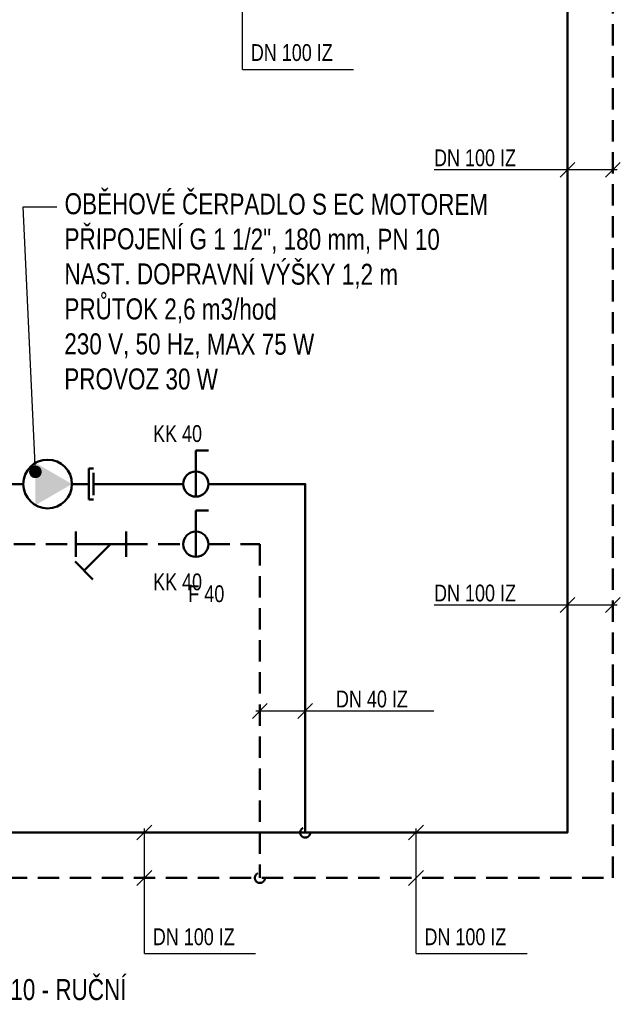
# Model space of a CAD drawing. Header units: millimetres. Extents: x -41881 to 54113, y -9946 to 101810.
# Tile 62 of 105: x 2283 to 5855, y 28094 to 33952. Entities that reach past the tile are written whole.
import ezdxf

# ---------------------------------------------------------------- set-up
doc = ezdxf.new("R2010")
doc.units = ezdxf.units.MM
doc.linetypes.add('DASHED', pattern=[19.05, 12.7, -6.35])
for name, color, linetype, lineweight in [('UT-armatury', 2, 'Continuous', 50), ('UT-potrubi_privodni', 3, 'Continuous', 50), ('UT-potrubi_zpetne', 3, 'DASHED', 50), ('UT-texty_stredni', 7, 'Continuous', 25)]:
    doc.layers.add(name, color=color, linetype=linetype, lineweight=lineweight)
for name, color, linetype in [('UT-armatury-popis', 7, 'Continuous'), ('UT-potrubi_privodni-popis', 7, 'Continuous'), ('UT-potrubi_zpetne-popis', 7, 'Continuous')]:
    doc.layers.add(name, color=color, linetype=linetype)
doc.styles.get("Standard").update_dxf_attribs({"font": 'ic-simplex.shx', "width": 0.8})
doc.linetypes.add('CIKCAK', pattern='A,0.00254,-5.08,[131,ltypeshp.shx,S=5.08,R=0,X=-5.08,Y=0],-10.16,[131,ltypeshp.shx,S=5.08,R=180,X=5.08,Y=0],-5.08', length=20.32254)
doc.dimstyles.new('CADKON', dxfattribs={"dimscale": 50, "dimtxt": 2.5, "dimasz": 2.5, "dimexe": 1.8, "dimexo": 0, "dimgap": 0.6, "dimtad": 1, "dimrnd": 10, "dimtxsty": 'Standard', "dimblk1": 'OBLIQUE', "dimblk2": 'OBLIQUE', "dimsah": 1, "dimcen": 2.5, "dimadec": 1, "dimazin": 2, "dimtfac": 1, "dimtdec": 4, "dimtix": 1, "dimtmove": 2, "dimatfit": 3, "dimldrblk": 'OPEN30', "dimfxl": 5, "dimtfill": 1, "dimtolj": 1, "dimarcsym": 0})

# ---------------------------------------------------------------- blocks, each defined once
blk = doc.blocks.new('*U67', base_point=(33738.7, -6403))
at = {"color": 0, "linetype": 'ByBlock'}
for p, q in [((33754.2, -6348.7), (33738.7, -6348.7)), ((33754.2, -6457.3), (33754.2, -6348.7)), ((34044.5, -6348.7), (34060, -6348.7)), ((34044.5, -6457.3), (34044.5, -6348.7)), ((33738.7, -6441.8), (33738.7, -6364.2)), ((34060, -6441.8), (34060, -6364.2)), ((33754.2, -6403), (33813.8, -6403)), ((34044.5, -6403), (33984.9, -6403)), ((33754.2, -6457.3), (33738.7, -6457.3)), ((34044.5, -6457.3), (34060, -6457.3))]:
    blk.add_line(p, q, dxfattribs=at)
at = {"color": 0, "linetype": 'ByBlock', "ltscale": 10}
blk.add_ellipse((33899.4, -6403), major_axis=(85.5, 0), ratio=1, start_param=1.570796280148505, end_param=7.853981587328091, dxfattribs=at)
at = {"color": 0, "linetype": 'ByBlock'}
blk.add_solid([(33984.9, -6403), (33856.6, -6477.1), (33856.6, -6328.9)], dxfattribs=at)
blk = doc.blocks.new('*U68')
at = {"color": 0, "linetype": 'ByBlock', "lineweight": -2, "ltscale": 10}
for p, q in [((37.5, 100), (75, 100)), ((37.5, -37.5), (37.5, 100))]:
    blk.add_line(p, q, dxfattribs=at)
blk.add_circle((37.5, 0), 37.5, dxfattribs=at)
blk = doc.blocks.new('*U70', base_point=(17731, 12698.6))
at = {"color": 0, "linetype": 'ByBlock', "lineweight": -2, "ltscale": 10}
for p, q in [((17781.9, 12803.5), (17728.8, 12750.4)), ((17731, 12736.1), (17731, 12661.1)), ((17881, 12661.1), (17881, 12736.1))]:
    blk.add_line(p, q, dxfattribs=at)
for points in [[(17833.7, 12698.6), (17755.4, 12777)], [(17731, 12698.6), (17881, 12698.6)]]:
    blk.add_lwpolyline(points, dxfattribs=at)
blk = doc.blocks.new('_OBLIQUE')
at = {"color": 0, "linetype": 'ByBlock'}
blk.add_line((-0.5, -0.5), (0.5, 0.5), dxfattribs=at)

msp = doc.modelspace()

# ---------------------------------------------------------------- linework, layer by layer
at = {"layer": 'UT-potrubi_privodni', "ltscale": 10}
for points in [[(-13606.661, 39347.088), (-14104.581, 39347.088), (-14104.581, 34106.564), (5540.943, 34106.564), (5540.943, 29115.842), (-4959.926, 29115.842), (-4959.926, 27251.19)], [(3255.442, 31189.465), (2720.761, 31189.465)], [(3980.757, 29115.842), (3980.757, 31189.465), (3405.442, 31189.465)]]:
    msp.add_lwpolyline(points, dxfattribs=at)
at = {"layer": 'UT-potrubi_privodni-popis', "color": 2, "ltscale": 10}
for p, q in [((5585.137, 33103.273), (5496.749, 33014.885)), ((5855.077, 33103.273), (5766.688, 33014.885)), ((5835.882, 33059.079), (4747.133, 33059.079)), ((5835.882, 30469.685), (4747.133, 30469.685)), ((5585.137, 30513.879), (5496.749, 30425.491)), ((5855.077, 30513.879), (5766.688, 30425.491))]:
    msp.add_line(p, q, dxfattribs=at)
at = {"layer": 'UT-potrubi_zpetne', "ltscale": 10}
for points in [[(-657.833, 28845.902), (5810.882, 28845.902), (5810.882, 34376.504), (-13836.729, 34376.504), (-13836.729, 36144.666), (-13573.675, 36144.666)], [(2246.795, 30831.271), (2616.654, 30831.271)], [(2916.654, 30831.271), (3255.442, 30831.271)], [(3405.442, 30831.271), (3711.346, 30831.271), (3711.346, 28845.902)]]:
    msp.add_lwpolyline(points, dxfattribs=at)
for centre in [(3980.757, 29115.842), (3711.346, 28845.902)]:
    msp.add_circle(centre, 30, dxfattribs=at)
at = {"layer": 'UT-potrubi_zpetne-popis', "color": 2, "ltscale": 10}
for p, q in [((3607.219, 33656.564), (3607.219, 34401.504)), ((3607.219, 33656.564), (4268.819, 33656.564)), ((3755.54, 29883.395), (3667.152, 29795.006)), ((4024.951, 29883.395), (3936.562, 29795.006)), ((3686.346, 29839.2), (4746.471, 29839.2)), ((3068.501, 29160.036), (2980.113, 29071.648)), ((3024.307, 28395.902), (3024.307, 29140.842)), ((4684.179, 29160.036), (4595.791, 29071.648)), ((4639.985, 28395.902), (4639.985, 29140.842)), ((3068.501, 28890.096), (2980.113, 28801.708)), ((4684.179, 28890.096), (4595.791, 28801.708)), ((3024.307, 28395.902), (3685.907, 28395.902)), ((4639.985, 28395.902), (5301.585, 28395.902))]:
    msp.add_line(p, q, dxfattribs=at)
at = {"layer": 'UT-texty_stredni', "ltscale": 10}
msp.add_line((2303.064, 32838.404), (2503.064, 32838.756), dxfattribs=at)

# ---------------------------------------------------------------- block references
at = {"layer": 'UT-armatury', "ltscale": 10, "xscale": 2, "yscale": 2, "zscale": 2}
for p in [(3255.442, 31189.465), (3255.442, 30831.271)]:
    msp.add_blockref('*U68', p, dxfattribs=at)
at = {"layer": 'UT-armatury', "ltscale": 10}
for name, p, xscale, yscale, zscale, rotation in [('*U67', (2176.164, 31189.465), 1.695118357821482, 1.695118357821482, 1.695118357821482, 359.9999999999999), ('*U70', (2616.654, 30831.271), -2, 2.000000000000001, 2, 180)]:
    msp.add_blockref(name, p, dxfattribs=dict(at, xscale=xscale, yscale=yscale, zscale=zscale, rotation=rotation))

# ---------------------------------------------------------------- texts
at = {"layer": 'UT-armatury-popis', "ltscale": 10, "char_height": 100, "width": 608.01876, "attachment_point": 5}
for s, insert in [('KK 40', (3221.47, 31488.955)), ('KK 40', (3221.47, 30606.557)), ('F 40', (3392.739, 30536.209))]:
    msp.add_mtext(s, dxfattribs=dict(at, insert=insert))
at = {"layer": 'UT-potrubi_privodni-popis', "ltscale": 10, "char_height": 100, "attachment_point": 7}
for insert in [(4747.133, 33079.079), (4747.133, 30489.685)]:
    msp.add_mtext('DN 100 IZ', dxfattribs=dict(at, insert=insert))
at = {"layer": 'UT-potrubi_zpetne-popis', "ltscale": 10, "width": 0.8}
for p in [(3657.219, 33706.564), (3074.307, 28445.902), (4689.985, 28445.902)]:
    msp.add_text('DN 100 IZ', height=100, dxfattribs=at).set_placement(p)
at = {"layer": 'UT-potrubi_zpetne-popis', "ltscale": 10, "insert": (4163.614, 29859.2), "char_height": 100, "attachment_point": 7}
msp.add_mtext('DN 40 IZ', dxfattribs=at)
at = {"layer": 'UT-texty_stredni', "linetype": 'CIKCAK', "ltscale": 10, "width": 0.8}
msp.add_text('OV 10 - RUČNÍ', height=125, dxfattribs=at).set_placement((1996.696, 28119.087))
at = {"layer": 'UT-texty_stredni', "ltscale": 10, "insert": (2549.681, 32919.846), "char_height": 125, "width": 2985.40446, "attachment_point": 1, "rotation": 359.8993208}
msp.add_mtext('OBĚHOVÉ ČERPADLO S EC MOTOREM\\PPŘIPOJENÍ G 1 1/2", 180 mm, PN 10\\PNAST. DOPRAVNÍ VÝŠKY 1,2 m\\PPRŮTOK 2,6 m3/hod\\P230 V, 50 Hz, MAX 75 W\\PPROVOZ 30 W', dxfattribs=at)

# ---------------------------------------------------------------- leaders
at = {"layer": 'UT-texty_stredni', "ltscale": 10}
msp.add_leader([(2375.963, 31261.965), (2303.064, 32838.404)], dimstyle='CADKON', override={"dimscale": 1, "dimasz": 75, "dimtih": 0, "dimtoh": 0, "dimrnd": 0, "dimclrd": 0, "dimtix": 0, "dimtofl": 0, "dimldrblk": 'Dot'}, dxfattribs=at)

doc.saveas('drawing.dxf')
